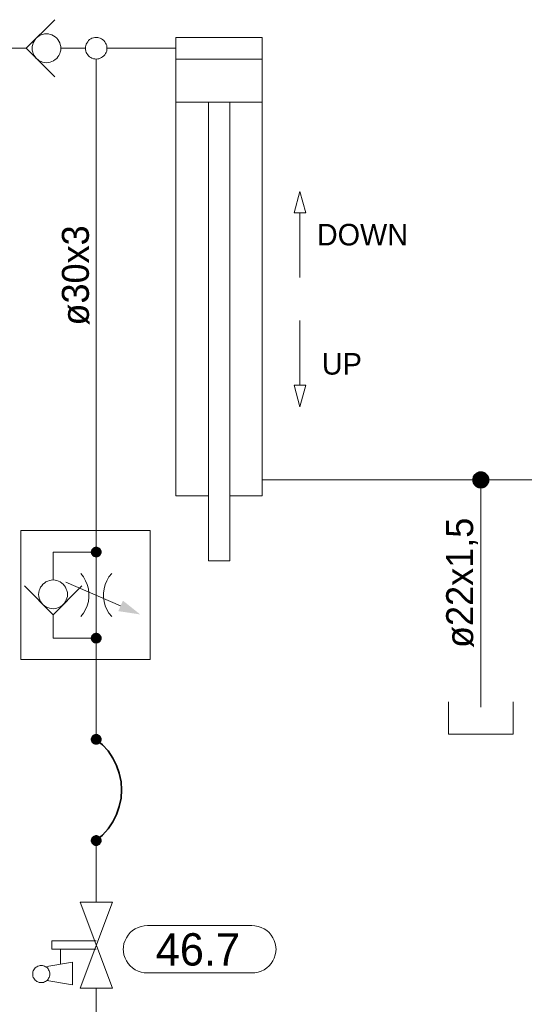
# Model space of a CAD drawing. Header units: millimetres. Extents: x 0 to 138, y 0 to 47.
# Tile 111 of 165: x 31.19 to 32.67, y 33.82 to 36.7. Entities that reach past the tile are written whole.
import ezdxf

# ---------------------------------------------------------------- set-up
doc = ezdxf.new("R2010")
doc.units = ezdxf.units.MM
for name, color, linetype in [('PDF_Geomertry', 7, 'Continuous'), ('PDF_Solid Fills', 7, 'Continuous'), ('PDF_Text', 7, 'Continuous')]:
    doc.layers.add(name, color=color, linetype=linetype)
doc.styles.add('PDF Arial', font='txt')

msp = doc.modelspace()

# ---------------------------------------------------------------- hatches: boundary and pattern name
at = {"layer": 'PDF_Solid Fills', "transparency": 33554559}
for points in [[(32.539, 35.3521), (32.5154, 35.3618), (32.5168, 35.3646)], [(32.539, 35.3521), (32.5168, 35.3646), (32.5187, 35.3674)], [(32.539, 35.3521), (32.5187, 35.3674), (32.521, 35.3693)], [(32.539, 35.3521), (32.521, 35.3693), (32.5238, 35.3715)], [(32.539, 35.3521), (32.5238, 35.3715), (32.5265, 35.3735)], [(32.539, 35.3521), (32.5265, 35.3735), (32.5293, 35.3749)], [(32.539, 35.3521), (32.5293, 35.3749), (32.5321, 35.3763)], [(32.539, 35.3521), (32.5321, 35.3763), (32.5354, 35.3771)], [(32.539, 35.3521), (32.5354, 35.3771), (32.539, 35.3771)], [(32.539, 35.3521), (32.5418, 35.3771), (32.5451, 35.3763)], [(32.539, 35.3521), (32.539, 35.3771), (32.5418, 35.3771)], [(32.539, 35.3521), (32.5451, 35.3763), (32.5487, 35.3749)], [(32.539, 35.3521), (32.5487, 35.3749), (32.5515, 35.3735)], [(32.539, 35.3521), (32.5515, 35.3735), (32.5543, 35.3715)], [(32.539, 35.3521), (32.5543, 35.3715), (32.5563, 35.3693)], [(32.539, 35.3521), (32.5563, 35.3693), (32.5585, 35.3674)], [(32.539, 35.3521), (32.5585, 35.3674), (32.5604, 35.3646)], [(32.539, 35.3521), (32.5604, 35.3646), (32.5618, 35.3618)], [(32.539, 35.3521), (32.514, 35.3549), (32.5146, 35.3582)], [(32.539, 35.3521), (32.514, 35.3521), (32.514, 35.3549)], [(32.539, 35.3521), (32.514, 35.3485), (32.514, 35.3521)], [(32.539, 35.3521), (32.5146, 35.3451), (32.514, 35.3485)], [(32.539, 35.3521), (32.5146, 35.3582), (32.5154, 35.3618)], [(32.539, 35.3521), (32.5154, 35.3424), (32.5146, 35.3451)], [(32.539, 35.3521), (32.5168, 35.3396), (32.5154, 35.3424)], [(32.539, 35.3521), (32.5187, 35.3368), (32.5168, 35.3396)], [(32.539, 35.3521), (32.521, 35.334), (32.5187, 35.3368)], [(32.539, 35.3521), (32.5238, 35.3318), (32.521, 35.334)], [(32.539, 35.3521), (32.5265, 35.3299), (32.5238, 35.3318)], [(32.539, 35.3521), (32.5293, 35.3285), (32.5265, 35.3299)], [(32.539, 35.3521), (32.5321, 35.3276), (32.5293, 35.3285)], [(32.539, 35.3521), (32.5354, 35.3271), (32.5321, 35.3276)], [(32.539, 35.3521), (32.539, 35.3263), (32.5354, 35.3271)], [(32.539, 35.3521), (32.5618, 35.3618), (32.5632, 35.3582)], [(32.539, 35.3521), (32.5632, 35.3582), (32.564, 35.3549)], [(32.539, 35.3521), (32.564, 35.3549), (32.564, 35.3521)], [(32.539, 35.3521), (32.5418, 35.3271), (32.539, 35.3263)], [(32.539, 35.3521), (32.5451, 35.3276), (32.5418, 35.3271)], [(32.539, 35.3521), (32.5487, 35.3285), (32.5451, 35.3276)], [(32.539, 35.3521), (32.5515, 35.3299), (32.5487, 35.3285)], [(32.539, 35.3521), (32.5543, 35.3318), (32.5515, 35.3299)], [(32.539, 35.3521), (32.5563, 35.334), (32.5543, 35.3318)], [(32.539, 35.3521), (32.5585, 35.3368), (32.5563, 35.334)], [(32.539, 35.3521), (32.5604, 35.3396), (32.5585, 35.3368)], [(32.539, 35.3521), (32.5618, 35.3424), (32.5604, 35.3396)], [(32.539, 35.3521), (32.5632, 35.3451), (32.5618, 35.3424)], [(32.539, 35.3521), (32.564, 35.3485), (32.5632, 35.3451)], [(32.539, 35.3521), (32.564, 35.3521), (32.564, 35.3485)], [(31.4168, 35.141), (31.4007, 35.1429), (31.4015, 35.1451)], [(31.4168, 35.141), (31.4007, 35.141), (31.4007, 35.1429)], [(31.4168, 35.141), (31.4007, 35.1388), (31.4007, 35.141)], [(31.4168, 35.141), (31.4015, 35.1374), (31.4007, 35.1388)], [(31.4168, 35.141), (31.4015, 35.1451), (31.4021, 35.1471)], [(31.4168, 35.141), (31.4021, 35.1354), (31.4015, 35.1374)], [(31.4168, 35.141), (31.4021, 35.1471), (31.4029, 35.1493)], [(31.4168, 35.141), (31.4029, 35.1332), (31.4021, 35.1354)], [(31.4168, 35.141), (31.4029, 35.1493), (31.4043, 35.1507)], [(31.4168, 35.141), (31.4043, 35.1318), (31.4029, 35.1332)], [(31.4168, 35.141), (31.4043, 35.1507), (31.4057, 35.1521)], [(31.4168, 35.141), (31.4057, 35.1299), (31.4043, 35.1318)], [(31.4168, 35.141), (31.4057, 35.1521), (31.4071, 35.1535)], [(31.4168, 35.141), (31.4071, 35.1285), (31.4057, 35.1299)], [(31.4168, 35.141), (31.4071, 35.1535), (31.4085, 35.1549)], [(31.4168, 35.141), (31.4085, 35.1276), (31.4071, 35.1285)], [(31.4168, 35.141), (31.4085, 35.1549), (31.4104, 35.1554)], [(31.4168, 35.141), (31.4104, 35.1263), (31.4085, 35.1276)], [(31.4168, 35.141), (31.4104, 35.1554), (31.4126, 35.1563)], [(31.4168, 35.141), (31.4126, 35.1263), (31.4104, 35.1263)], [(31.4168, 35.141), (31.4126, 35.1563), (31.4146, 35.1568)], [(31.4168, 35.141), (31.4146, 35.1257), (31.4126, 35.1263)], [(31.4168, 35.141), (31.4146, 35.1568), (31.4168, 35.1568)], [(31.4168, 35.141), (31.4168, 35.1257), (31.4146, 35.1257)], [(31.4168, 35.141), (31.4187, 35.1568), (31.421, 35.1563)], [(31.4168, 35.141), (31.4168, 35.1568), (31.4187, 35.1568)], [(31.4168, 35.141), (31.421, 35.1563), (31.4224, 35.1554)], [(31.4168, 35.141), (31.4224, 35.1554), (31.4243, 35.1549)], [(31.4168, 35.141), (31.4243, 35.1549), (31.4265, 35.1535)], [(31.4168, 35.141), (31.4265, 35.1535), (31.4279, 35.1521)], [(31.4168, 35.141), (31.4279, 35.1521), (31.4293, 35.1507)], [(31.4168, 35.141), (31.4293, 35.1507), (31.4299, 35.1493)], [(31.4168, 35.141), (31.4299, 35.1493), (31.4313, 35.1471)], [(31.4168, 35.141), (31.4313, 35.1471), (31.4321, 35.1451)], [(31.4168, 35.141), (31.4321, 35.1451), (31.4321, 35.1429)], [(31.4168, 35.141), (31.4321, 35.1429), (31.4321, 35.141)], [(31.4168, 35.141), (31.4187, 35.1257), (31.4168, 35.1257)], [(31.4168, 35.141), (31.421, 35.1263), (31.4187, 35.1257)], [(31.4168, 35.141), (31.4224, 35.1263), (31.421, 35.1263)], [(31.4168, 35.141), (31.4243, 35.1276), (31.4224, 35.1263)], [(31.4168, 35.141), (31.4265, 35.1285), (31.4243, 35.1276)], [(31.4168, 35.141), (31.4279, 35.1299), (31.4265, 35.1285)], [(31.4168, 35.141), (31.4293, 35.1318), (31.4279, 35.1299)], [(31.4168, 35.141), (31.4299, 35.1332), (31.4293, 35.1318)], [(31.4168, 35.141), (31.4313, 35.1354), (31.4299, 35.1332)], [(31.4168, 35.141), (31.4321, 35.1374), (31.4313, 35.1354)], [(31.4168, 35.141), (31.4321, 35.1388), (31.4321, 35.1374)], [(31.4168, 35.141), (31.4321, 35.141), (31.4321, 35.1388)], [(31.4168, 34.8896), (31.4085, 34.9035), (31.4104, 34.904)], [(31.4168, 34.8896), (31.4104, 34.904), (31.4126, 34.9049)], [(31.4168, 34.8896), (31.4126, 34.9049), (31.4146, 34.9054)], [(31.4168, 34.8896), (31.4146, 34.9054), (31.4168, 34.9054)], [(31.4168, 34.8896), (31.4187, 34.9054), (31.421, 34.9049)], [(31.4168, 34.8896), (31.4168, 34.9054), (31.4187, 34.9054)], [(31.4168, 34.8896), (31.421, 34.9049), (31.4224, 34.904)], [(31.4168, 34.8896), (31.4224, 34.904), (31.4243, 34.9035)], [(31.4168, 34.8896), (31.4007, 34.8915), (31.4015, 34.8937)], [(31.4168, 34.8896), (31.4007, 34.8896), (31.4007, 34.8915)], [(31.4168, 34.8896), (31.4007, 34.8874), (31.4007, 34.8896)], [(31.4168, 34.8896), (31.4015, 34.8854), (31.4007, 34.8874)], [(31.4168, 34.8896), (31.4015, 34.8937), (31.4021, 34.8957)], [(31.4168, 34.8896), (31.4021, 34.884), (31.4015, 34.8854)], [(31.4168, 34.8896), (31.4021, 34.8957), (31.4029, 34.8979)], [(31.4168, 34.8896), (31.4029, 34.8818), (31.4021, 34.884)], [(31.4168, 34.8896), (31.4029, 34.8979), (31.4043, 34.8993)], [(31.4168, 34.8896), (31.4043, 34.8799), (31.4029, 34.8818)], [(31.4168, 34.8896), (31.4043, 34.8993), (31.4057, 34.9007)], [(31.4168, 34.8896), (31.4057, 34.8785), (31.4043, 34.8799)], [(31.4168, 34.8896), (31.4057, 34.9007), (31.4071, 34.9021)], [(31.4168, 34.8896), (31.4071, 34.8771), (31.4057, 34.8785)], [(31.4168, 34.8896), (31.4071, 34.9021), (31.4085, 34.9035)], [(31.4168, 34.8896), (31.4085, 34.8763), (31.4071, 34.8771)], [(31.4168, 34.8896), (31.4104, 34.8749), (31.4085, 34.8763)], [(31.4168, 34.8896), (31.4126, 34.8743), (31.4104, 34.8749)], [(31.4168, 34.8896), (31.4146, 34.8743), (31.4126, 34.8743)], [(31.4168, 34.8896), (31.4168, 34.8743), (31.4146, 34.8743)], [(31.4168, 34.8896), (31.4243, 34.9035), (31.4265, 34.9021)], [(31.4168, 34.8896), (31.4265, 34.9021), (31.4279, 34.9007)], [(31.4168, 34.8896), (31.4279, 34.9007), (31.4293, 34.8993)], [(31.4168, 34.8896), (31.4293, 34.8993), (31.4299, 34.8979)], [(31.4168, 34.8896), (31.4299, 34.8979), (31.4313, 34.8957)], [(31.4168, 34.8896), (31.4313, 34.8957), (31.4321, 34.8937)], [(31.4168, 34.8896), (31.4321, 34.8937), (31.4321, 34.8915)], [(31.4168, 34.8896), (31.4321, 34.8915), (31.4321, 34.8896)], [(31.4168, 34.8896), (31.4187, 34.8743), (31.4168, 34.8743)], [(31.4168, 34.8896), (31.421, 34.8743), (31.4187, 34.8743)], [(31.4168, 34.8896), (31.4224, 34.8749), (31.421, 34.8743)], [(31.4168, 34.8896), (31.4243, 34.8763), (31.4224, 34.8749)], [(31.4168, 34.8896), (31.4265, 34.8771), (31.4243, 34.8763)], [(31.4168, 34.8896), (31.4279, 34.8785), (31.4265, 34.8771)], [(31.4168, 34.8896), (31.4293, 34.8799), (31.4279, 34.8785)], [(31.4168, 34.8896), (31.4299, 34.8818), (31.4293, 34.8799)], [(31.4168, 34.8896), (31.4313, 34.884), (31.4299, 34.8818)], [(31.4168, 34.8896), (31.4321, 34.8854), (31.4313, 34.884)], [(31.4168, 34.8896), (31.4321, 34.8874), (31.4321, 34.8854)], [(31.4168, 34.8896), (31.4321, 34.8896), (31.4321, 34.8874)], [(31.4168, 34.5943), (31.4007, 34.5965), (31.4015, 34.5985)], [(31.4168, 34.5943), (31.4007, 34.5943), (31.4007, 34.5965)], [(31.4168, 34.5943), (31.4007, 34.5924), (31.4007, 34.5943)], [(31.4168, 34.5943), (31.4015, 34.5901), (31.4007, 34.5924)], [(31.4168, 34.5943), (31.4015, 34.5985), (31.4021, 34.5999)], [(31.4168, 34.5943), (31.4021, 34.5882), (31.4015, 34.5901)], [(31.4168, 34.5943), (31.4021, 34.5999), (31.4029, 34.6021)], [(31.4168, 34.5943), (31.4029, 34.586), (31.4021, 34.5882)], [(31.4168, 34.5943), (31.4029, 34.6021), (31.4043, 34.604)], [(31.4168, 34.5943), (31.4043, 34.5846), (31.4029, 34.586)], [(31.4168, 34.5943), (31.4043, 34.604), (31.4057, 34.6054)], [(31.4168, 34.5943), (31.4057, 34.5832), (31.4043, 34.5846)], [(31.4168, 34.5943), (31.4057, 34.6054), (31.4071, 34.6068)], [(31.4168, 34.5943), (31.4071, 34.5818), (31.4057, 34.5832)], [(31.4168, 34.5943), (31.4071, 34.6068), (31.4085, 34.6076)], [(31.4168, 34.5943), (31.4085, 34.5804), (31.4071, 34.5818)], [(31.4168, 34.5943), (31.4085, 34.6076), (31.4104, 34.609)], [(31.4168, 34.5943), (31.4104, 34.5799), (31.4085, 34.5804)], [(31.4168, 34.5943), (31.4104, 34.609), (31.4126, 34.6096)], [(31.4168, 34.5943), (31.4126, 34.579), (31.4104, 34.5799)], [(31.4168, 34.5943), (31.4126, 34.6096), (31.4146, 34.6096)], [(31.4168, 34.5943), (31.4146, 34.5785), (31.4126, 34.579)], [(31.4168, 34.5943), (31.4146, 34.6096), (31.4168, 34.6096)], [(31.4168, 34.5943), (31.4168, 34.5785), (31.4146, 34.5785)], [(31.4168, 34.5943), (31.421, 34.6096), (31.4224, 34.609)], [(31.4168, 34.5943), (31.4187, 34.6096), (31.421, 34.6096)], [(31.4168, 34.5943), (31.4168, 34.6096), (31.4187, 34.6096)], [(31.4168, 34.5943), (31.4224, 34.609), (31.4243, 34.6076)], [(31.4168, 34.5943), (31.4243, 34.6076), (31.4265, 34.6068)], [(31.4168, 34.5943), (31.4265, 34.6068), (31.4279, 34.6054)], [(31.4168, 34.5943), (31.4279, 34.6054), (31.4293, 34.604)], [(31.4168, 34.5943), (31.4293, 34.604), (31.4299, 34.6021)], [(31.4168, 34.5943), (31.4299, 34.6021), (31.4313, 34.5999)], [(31.4168, 34.5943), (31.4313, 34.5999), (31.4321, 34.5985)], [(31.4168, 34.5943), (31.4321, 34.5985), (31.4321, 34.5965)], [(31.4168, 34.5943), (31.4321, 34.5965), (31.4321, 34.5943)], [(31.4168, 34.5943), (31.4187, 34.5785), (31.4168, 34.5785)], [(31.4168, 34.5943), (31.421, 34.579), (31.4187, 34.5785)], [(31.4168, 34.5943), (31.4224, 34.5799), (31.421, 34.579)], [(31.4168, 34.5943), (31.4243, 34.5804), (31.4224, 34.5799)], [(31.4168, 34.5943), (31.4265, 34.5818), (31.4243, 34.5804)], [(31.4168, 34.5943), (31.4279, 34.5832), (31.4265, 34.5818)], [(31.4168, 34.5943), (31.4293, 34.5846), (31.4279, 34.5832)], [(31.4168, 34.5943), (31.4299, 34.586), (31.4293, 34.5846)], [(31.4168, 34.5943), (31.4313, 34.5882), (31.4299, 34.586)], [(31.4168, 34.5943), (31.4321, 34.5901), (31.4313, 34.5882)], [(31.4168, 34.5943), (31.4321, 34.5924), (31.4321, 34.5901)], [(31.4168, 34.5943), (31.4321, 34.5943), (31.4321, 34.5924)], [(31.4168, 34.2985), (31.4007, 34.3007), (31.4015, 34.3026)], [(31.4168, 34.2985), (31.4007, 34.2985), (31.4007, 34.3007)], [(31.4168, 34.2985), (31.4015, 34.3026), (31.4021, 34.3049)], [(31.4168, 34.2985), (31.4021, 34.3049), (31.4029, 34.3068)], [(31.4168, 34.2985), (31.4029, 34.3068), (31.4043, 34.3082)], [(31.4168, 34.2985), (31.4043, 34.3082), (31.4057, 34.3096)], [(31.4168, 34.2985), (31.4057, 34.3096), (31.4071, 34.311)], [(31.4168, 34.2985), (31.4071, 34.311), (31.4085, 34.3124)], [(31.4168, 34.2985), (31.4085, 34.3124), (31.4104, 34.3132)], [(31.4168, 34.2985), (31.4104, 34.3132), (31.4126, 34.3137)], [(31.4168, 34.2985), (31.4126, 34.3137), (31.4146, 34.3146)], [(31.4168, 34.2985), (31.4146, 34.3146), (31.4168, 34.3146)], [(31.4168, 34.2985), (31.4187, 34.3146), (31.421, 34.3137)], [(31.4168, 34.2985), (31.4168, 34.3146), (31.4187, 34.3146)], [(31.4168, 34.2985), (31.421, 34.3137), (31.4224, 34.3132)], [(31.4168, 34.2985), (31.4224, 34.3132), (31.4243, 34.3124)], [(31.4168, 34.2985), (31.4243, 34.3124), (31.4265, 34.311)], [(31.4168, 34.2985), (31.4265, 34.311), (31.4279, 34.3096)], [(31.4168, 34.2985), (31.4279, 34.3096), (31.4293, 34.3082)], [(31.4168, 34.2985), (31.4293, 34.3082), (31.4299, 34.3068)], [(31.4168, 34.2985), (31.4299, 34.3068), (31.4313, 34.3049)], [(31.4168, 34.2985), (31.4313, 34.3049), (31.4321, 34.3026)], [(31.4168, 34.2985), (31.4321, 34.3026), (31.4321, 34.3007)], [(31.4168, 34.2985), (31.4321, 34.3007), (31.4321, 34.2985)], [(31.4168, 34.2985), (31.4007, 34.2965), (31.4007, 34.2985)], [(31.4168, 34.2985), (31.4015, 34.2943), (31.4007, 34.2965)], [(31.4168, 34.2985), (31.4021, 34.2929), (31.4015, 34.2943)], [(31.4168, 34.2985), (31.4029, 34.291), (31.4021, 34.2929)], [(31.4168, 34.2985), (31.4043, 34.2896), (31.4029, 34.291)], [(31.4168, 34.2985), (31.4057, 34.2874), (31.4043, 34.2896)], [(31.4168, 34.2985), (31.4071, 34.286), (31.4057, 34.2874)], [(31.4168, 34.2985), (31.4085, 34.2854), (31.4071, 34.286)], [(31.4168, 34.2985), (31.4104, 34.284), (31.4085, 34.2854)], [(31.4168, 34.2985), (31.4126, 34.2832), (31.4104, 34.284)], [(31.4168, 34.2985), (31.4146, 34.2832), (31.4126, 34.2832)], [(31.4168, 34.2985), (31.4168, 34.2832), (31.4146, 34.2832)], [(31.4168, 34.2985), (31.4187, 34.2832), (31.4168, 34.2832)], [(31.4168, 34.2985), (31.421, 34.2832), (31.4187, 34.2832)], [(31.4168, 34.2985), (31.4224, 34.284), (31.421, 34.2832)], [(31.4168, 34.2985), (31.4243, 34.2854), (31.4224, 34.284)], [(31.4168, 34.2985), (31.4265, 34.286), (31.4243, 34.2854)], [(31.4168, 34.2985), (31.4279, 34.2874), (31.4265, 34.286)], [(31.4168, 34.2985), (31.4293, 34.2896), (31.4279, 34.2874)], [(31.4168, 34.2985), (31.4299, 34.291), (31.4293, 34.2896)], [(31.4168, 34.2985), (31.4313, 34.2929), (31.4299, 34.291)], [(31.4168, 34.2985), (31.4321, 34.2943), (31.4313, 34.2929)], [(31.4168, 34.2985), (31.4321, 34.2965), (31.4321, 34.2943)], [(31.4168, 34.2985), (31.4321, 34.2985), (31.4321, 34.2965)]]:
    msp.add_hatch(color=256, dxfattribs=at).paths.add_polyline_path(points)

# ---------------------------------------------------------------- linework, layer by layer
at = {"layer": 'PDF_Geomertry', "lineweight": 15}
for points in [[(31.296, 36.6957), (31.2126, 36.6124), (31.296, 36.5285)], [(31.7438, 35.3049), (31.6493, 35.3049), (31.6493, 36.6437), (31.9007, 36.6437), (31.9007, 35.3049), (31.8063, 35.3049)], [(31.2126, 36.6124), (31.1335, 36.6124)], [(31.3132, 36.6124), (31.3382, 36.6124), (31.3854, 36.6124)], [(31.4479, 36.6124), (31.6493, 36.6124)], [(31.4168, 35.141), (31.4168, 35.204), (31.4168, 36.5804)], [(31.9007, 36.5804), (31.6493, 36.5804)], [(31.9007, 36.4549), (31.6493, 36.4549)], [(31.8063, 36.4549), (31.8063, 35.116), (31.7438, 35.116), (31.7438, 36.4549)], [(32.0104, 35.9429), (32.0104, 36.1313)], [(32.0104, 35.8174), (32.0104, 35.6285)], [(31.9007, 35.3521), (32.539, 35.3521), (33.1326, 35.3521)], [(32.539, 34.6887), (32.539, 34.7485), (32.539, 35.3521)], [(31.291, 34.9582), (31.291, 34.934), (31.291, 34.8896), (31.4168, 34.8896), (31.4168, 35.141), (31.291, 35.141), (31.291, 35.0596)], [(31.3715, 34.9526), (31.3793, 34.9624), (31.3854, 34.9735), (31.3904, 34.9846), (31.3937, 34.9965), (31.3951, 35.009), (31.3951, 35.0215), (31.3937, 35.034), (31.3904, 35.0465), (31.3854, 35.0576), (31.3793, 35.0688), (31.3715, 35.0785)], [(31.4618, 35.0785), (31.4535, 35.0688), (31.4474, 35.0576), (31.4424, 35.0465), (31.4396, 35.034), (31.4376, 35.0215), (31.4376, 35.009), (31.4396, 34.9965), (31.4424, 34.9846), (31.4474, 34.9735), (31.4535, 34.9624), (31.4618, 34.9526)], [(31.3285, 35.0535), (31.4876, 34.984)], [(31.3743, 35.0424), (31.291, 34.9582), (31.2071, 35.0424)], [(31.4168, 34.8896), (31.4168, 34.8271), (31.4168, 34.5943)], [(32.4446, 34.704), (32.4446, 34.6096), (32.6335, 34.6096), (32.6335, 34.704)], [(31.4168, 34.2985), (31.4168, 34.1193)], [(31.4168, 33.9813), (31.2876, 33.9813), (31.2876, 34.0063), (31.4168, 34.0063)], [(31.3126, 33.9374), (31.3126, 33.9813)], [(31.2724, 33.8901), (31.3474, 33.8776), (31.3474, 33.9438), (31.2724, 33.9313)], [(31.4168, 33.8679), (31.4168, 33.7013), (32.5543, 33.7013), (33.6418, 33.7013), (33.6418, 33.8679)]]:
    msp.add_lwpolyline(points, dxfattribs=at)
for points in [[(31.3132, 36.6124), (31.3132, 36.6179), (31.3118, 36.6229), (31.3104, 36.6285), (31.3076, 36.6332), (31.3049, 36.6374), (31.3015, 36.6415), (31.2974, 36.6457), (31.2924, 36.6485), (31.2876, 36.6513), (31.2826, 36.6526), (31.2771, 36.654), (31.2715, 36.654), (31.266, 36.654), (31.2604, 36.6526), (31.2557, 36.6513), (31.2507, 36.6485), (31.246, 36.6457), (31.2418, 36.6415), (31.2382, 36.6374), (31.2354, 36.6332), (31.2326, 36.6285), (31.2313, 36.6229), (31.2299, 36.6179), (31.2299, 36.6124), (31.2299, 36.6068), (31.2313, 36.6013), (31.2326, 36.5965), (31.2354, 36.5915), (31.2382, 36.5868), (31.2418, 36.5826), (31.246, 36.579), (31.2507, 36.5757), (31.2557, 36.5735), (31.2604, 36.5715), (31.266, 36.5707), (31.2715, 36.5701), (31.2771, 36.5707), (31.2826, 36.5715), (31.2876, 36.5735), (31.2924, 36.5757), (31.2974, 36.579), (31.3015, 36.5826), (31.3049, 36.5868), (31.3076, 36.5915), (31.3104, 36.5965), (31.3118, 36.6013), (31.3132, 36.6068), (31.3132, 36.6124)], [(31.4479, 36.6124), (31.4479, 36.6165), (31.4474, 36.6201), (31.446, 36.6243), (31.4438, 36.6276), (31.4418, 36.6313), (31.439, 36.6346), (31.4354, 36.6374), (31.4321, 36.6396), (31.4285, 36.6415), (31.4243, 36.6424), (31.421, 36.6437), (31.4168, 36.6437), (31.4126, 36.6437), (31.4085, 36.6424), (31.4043, 36.6415), (31.4007, 36.6396), (31.3974, 36.6374), (31.3946, 36.6346), (31.3918, 36.6313), (31.3896, 36.6276), (31.3876, 36.6243), (31.3863, 36.6201), (31.3854, 36.6165), (31.3854, 36.6124), (31.3854, 36.6082), (31.3863, 36.604), (31.3876, 36.5999), (31.3896, 36.5965), (31.3918, 36.5929), (31.3946, 36.5901), (31.3974, 36.5874), (31.4007, 36.5854), (31.4043, 36.5832), (31.4085, 36.5818), (31.4126, 36.5813), (31.4168, 36.5804), (31.421, 36.5813), (31.4243, 36.5818), (31.4285, 36.5832), (31.4321, 36.5854), (31.4354, 36.5874), (31.439, 36.5901), (31.4418, 36.5929), (31.4438, 36.5965), (31.446, 36.5999), (31.4474, 36.604), (31.4479, 36.6082), (31.4479, 36.6124)], [(31.9938, 36.1313), (32.0279, 36.1313), (32.0104, 36.1943), (31.9938, 36.1313)], [(32.0279, 35.6285), (31.9938, 35.6285), (32.0104, 35.5651), (32.0279, 35.6285)], [(31.5737, 35.204), (31.1965, 35.204), (31.1965, 34.8271), (31.5737, 34.8271), (31.5737, 35.204)], [(31.3326, 35.0174), (31.3326, 35.0229), (31.3313, 35.0285), (31.3293, 35.0332), (31.3271, 35.0388), (31.3243, 35.0429), (31.3201, 35.0471), (31.316, 35.0507), (31.3118, 35.054), (31.3071, 35.0563), (31.3015, 35.0582), (31.2965, 35.059), (31.291, 35.0596), (31.2854, 35.059), (31.2799, 35.0582), (31.2751, 35.0563), (31.2701, 35.054), (31.2654, 35.0507), (31.2613, 35.0471), (31.2576, 35.0429), (31.2543, 35.0388), (31.2521, 35.0332), (31.2501, 35.0285), (31.2493, 35.0229), (31.2487, 35.0174), (31.2493, 35.0118), (31.2501, 35.0068), (31.2521, 35.0013), (31.2543, 34.9965), (31.2576, 34.9924), (31.2613, 34.9882), (31.2654, 34.984), (31.2701, 34.9813), (31.2751, 34.979), (31.2799, 34.9771), (31.2854, 34.9763), (31.291, 34.9757), (31.2965, 34.9763), (31.3015, 34.9771), (31.3071, 34.979), (31.3118, 34.9813), (31.316, 34.984), (31.3201, 34.9882), (31.3243, 34.9924), (31.3271, 34.9965), (31.3293, 35.0013), (31.3313, 35.0068), (31.3326, 35.0118), (31.3326, 35.0174)], [(31.3696, 33.8679), (31.464, 34.1193), (31.3696, 34.1193), (31.464, 33.8679), (31.3696, 33.8679)], [(31.871, 34.0507), (31.8799, 34.0499), (31.889, 34.0479), (31.8979, 34.0451), (31.9063, 34.041), (31.914, 34.036), (31.921, 34.0299), (31.9271, 34.0229), (31.9321, 34.0151), (31.9362, 34.0068), (31.939, 33.9979), (31.941, 33.9888), (31.9418, 33.9799), (31.9418, 33.9826), (31.941, 33.9735), (31.939, 33.9646), (31.9362, 33.9554), (31.9321, 33.9471), (31.9271, 33.9396), (31.921, 33.9326), (31.914, 33.9271), (31.9063, 33.9215), (31.8979, 33.9174), (31.889, 33.9146), (31.8799, 33.9124), (31.871, 33.9124), (31.566, 33.9124), (31.5563, 33.9124), (31.5474, 33.9146), (31.539, 33.9174), (31.5307, 33.9215), (31.5229, 33.9271), (31.516, 33.9326), (31.5099, 33.9396), (31.5049, 33.9471), (31.5007, 33.9554), (31.4974, 33.9646), (31.496, 33.9735), (31.4951, 33.9826), (31.4951, 33.9799), (31.496, 33.9888), (31.4974, 33.9979), (31.5007, 34.0068), (31.5049, 34.0151), (31.5099, 34.0229), (31.516, 34.0299), (31.5229, 34.036), (31.5307, 34.041), (31.539, 34.0451), (31.5474, 34.0479), (31.5563, 34.0499), (31.566, 34.0507), (31.871, 34.0507)], [(31.2813, 33.909), (31.2813, 33.9124), (31.2807, 33.9151), (31.2793, 33.9188), (31.2779, 33.9215), (31.2765, 33.9243), (31.2743, 33.9271), (31.2715, 33.929), (31.2687, 33.9304), (31.266, 33.9318), (31.2626, 33.9332), (31.2599, 33.934), (31.2563, 33.934), (31.2529, 33.934), (31.2501, 33.9332), (31.2465, 33.9318), (31.2438, 33.9304), (31.241, 33.929), (31.2382, 33.9271), (31.2363, 33.9243), (31.2349, 33.9215), (31.2326, 33.9188), (31.2321, 33.9151), (31.2313, 33.9124), (31.2313, 33.909), (31.2313, 33.9054), (31.2321, 33.9026), (31.2326, 33.8993), (31.2349, 33.8965), (31.2363, 33.8937), (31.2382, 33.891), (31.241, 33.8888), (31.2438, 33.8874), (31.2465, 33.886), (31.2501, 33.8846), (31.2529, 33.884), (31.2563, 33.884), (31.2599, 33.884), (31.2626, 33.8846), (31.266, 33.886), (31.2687, 33.8874), (31.2715, 33.8888), (31.2743, 33.891), (31.2765, 33.8937), (31.2779, 33.8965), (31.2793, 33.8993), (31.2807, 33.9026), (31.2813, 33.9054), (31.2813, 33.909)]]:
    msp.add_lwpolyline(points, close=True, dxfattribs=at)
at = {"layer": 'PDF_Geomertry', "lineweight": 0}
for points in [[(32.5265, 35.3521), (32.5265, 35.3499), (32.5265, 35.3485), (32.5271, 35.3471), (32.5279, 35.3457), (32.5285, 35.3443), (32.5299, 35.3429), (32.5313, 35.3415), (32.5326, 35.341), (32.534, 35.3401), (32.5354, 35.3396), (32.5368, 35.3396), (32.539, 35.3396), (32.5404, 35.3396), (32.5418, 35.3396), (32.5437, 35.3401), (32.5451, 35.341), (32.5465, 35.3415), (32.5479, 35.3429), (32.5487, 35.3443), (32.5493, 35.3457), (32.5501, 35.3471), (32.5507, 35.3485), (32.5515, 35.3499), (32.5515, 35.3521), (32.5515, 35.3535), (32.5507, 35.3549), (32.5501, 35.3568), (32.5493, 35.3582), (32.5487, 35.3596), (32.5479, 35.3604), (32.5465, 35.3618), (32.5451, 35.3624), (32.5437, 35.3632), (32.5418, 35.3638), (32.5404, 35.3646), (32.539, 35.3646), (32.5368, 35.3646), (32.5354, 35.3638), (32.534, 35.3632), (32.5326, 35.3624), (32.5313, 35.3618), (32.5299, 35.3604), (32.5285, 35.3596), (32.5279, 35.3582), (32.5271, 35.3568), (32.5265, 35.3549), (32.5265, 35.3535), (32.5265, 35.3521)], [(31.4085, 35.141), (31.409, 35.1401), (31.409, 35.1388), (31.409, 35.1382), (31.4099, 35.1374), (31.4104, 35.136), (31.4113, 35.1354), (31.4118, 35.1346), (31.4126, 35.1346), (31.4132, 35.134), (31.4146, 35.1332), (31.4154, 35.1332), (31.4168, 35.1332), (31.4174, 35.1332), (31.4187, 35.1332), (31.4196, 35.134), (31.4201, 35.1346), (31.4215, 35.1346), (31.4224, 35.1354), (31.4229, 35.136), (31.4237, 35.1374), (31.4237, 35.1382), (31.4243, 35.1388), (31.4243, 35.1401), (31.4243, 35.141), (31.4243, 35.1424), (31.4243, 35.1429), (31.4237, 35.1443), (31.4237, 35.1451), (31.4229, 35.1457), (31.4224, 35.1465), (31.4215, 35.1471), (31.4201, 35.1479), (31.4196, 35.1485), (31.4187, 35.1485), (31.4174, 35.1493), (31.4168, 35.1493), (31.4154, 35.1493), (31.4146, 35.1485), (31.4132, 35.1485), (31.4126, 35.1479), (31.4118, 35.1471), (31.4113, 35.1465), (31.4104, 35.1457), (31.4099, 35.1451), (31.409, 35.1443), (31.409, 35.1429), (31.409, 35.1424), (31.4085, 35.141)], [(31.4085, 34.8896), (31.409, 34.8888), (31.409, 34.8874), (31.409, 34.8868), (31.4099, 34.886), (31.4104, 34.8846), (31.4113, 34.884), (31.4118, 34.8832), (31.4126, 34.8826), (31.4132, 34.8826), (31.4146, 34.8818), (31.4154, 34.8818), (31.4168, 34.8818), (31.4174, 34.8818), (31.4187, 34.8818), (31.4196, 34.8826), (31.4201, 34.8826), (31.4215, 34.8832), (31.4224, 34.884), (31.4229, 34.8846), (31.4237, 34.886), (31.4237, 34.8868), (31.4243, 34.8874), (31.4243, 34.8888), (31.4243, 34.8896), (31.4243, 34.891), (31.4243, 34.8915), (31.4237, 34.8929), (31.4237, 34.8937), (31.4229, 34.8943), (31.4224, 34.8951), (31.4215, 34.8957), (31.4201, 34.8965), (31.4196, 34.8971), (31.4187, 34.8971), (31.4174, 34.8971), (31.4168, 34.8979), (31.4154, 34.8971), (31.4146, 34.8971), (31.4132, 34.8971), (31.4126, 34.8965), (31.4118, 34.8957), (31.4113, 34.8951), (31.4104, 34.8943), (31.4099, 34.8937), (31.409, 34.8929), (31.409, 34.8915), (31.409, 34.891), (31.4085, 34.8896)], [(31.4085, 34.5943), (31.409, 34.5929), (31.409, 34.5924), (31.409, 34.591), (31.4099, 34.5901), (31.4104, 34.5896), (31.4113, 34.5888), (31.4118, 34.5882), (31.4126, 34.5874), (31.4132, 34.5868), (31.4146, 34.5868), (31.4154, 34.5868), (31.4168, 34.586), (31.4174, 34.5868), (31.4187, 34.5868), (31.4196, 34.5868), (31.4201, 34.5874), (31.4215, 34.5882), (31.4224, 34.5888), (31.4229, 34.5896), (31.4237, 34.5901), (31.4237, 34.591), (31.4243, 34.5924), (31.4243, 34.5929), (31.4243, 34.5943), (31.4243, 34.5951), (31.4243, 34.5965), (31.4237, 34.5971), (31.4237, 34.5979), (31.4229, 34.5993), (31.4224, 34.5999), (31.4215, 34.6007), (31.4201, 34.6013), (31.4196, 34.6013), (31.4187, 34.6021), (31.4174, 34.6021), (31.4168, 34.6021), (31.4154, 34.6021), (31.4146, 34.6021), (31.4132, 34.6013), (31.4126, 34.6013), (31.4118, 34.6007), (31.4113, 34.5999), (31.4104, 34.5993), (31.4099, 34.5979), (31.409, 34.5971), (31.409, 34.5965), (31.409, 34.5951), (31.4085, 34.5943)], [(31.4085, 34.2985), (31.409, 34.2979), (31.409, 34.2965), (31.409, 34.2957), (31.4099, 34.2951), (31.4104, 34.2938), (31.4113, 34.2929), (31.4118, 34.2924), (31.4126, 34.2915), (31.4132, 34.2915), (31.4146, 34.291), (31.4154, 34.291), (31.4168, 34.291), (31.4174, 34.291), (31.4187, 34.291), (31.4196, 34.2915), (31.4201, 34.2915), (31.4215, 34.2924), (31.4224, 34.2929), (31.4229, 34.2938), (31.4237, 34.2951), (31.4237, 34.2957), (31.4243, 34.2965), (31.4243, 34.2979), (31.4243, 34.2985), (31.4243, 34.2999), (31.4243, 34.3007), (31.4237, 34.3021), (31.4237, 34.3026), (31.4229, 34.3035), (31.4224, 34.304), (31.4215, 34.3049), (31.4201, 34.3054), (31.4196, 34.3063), (31.4187, 34.3063), (31.4174, 34.3068), (31.4168, 34.3068), (31.4154, 34.3068), (31.4146, 34.3063), (31.4132, 34.3063), (31.4126, 34.3054), (31.4118, 34.3049), (31.4113, 34.304), (31.4104, 34.3035), (31.4099, 34.3026), (31.409, 34.3021), (31.409, 34.3007), (31.409, 34.2999), (31.4085, 34.2985)]]:
    msp.add_lwpolyline(points, close=True, dxfattribs=at)
at = {"layer": 'PDF_Geomertry', "lineweight": 35}
msp.add_lwpolyline([(31.4168, 34.2985), (31.4349, 34.3146), (31.4515, 34.3326), (31.4654, 34.3535), (31.4757, 34.3749), (31.484, 34.3979), (31.489, 34.4221), (31.4904, 34.4465), (31.489, 34.4707), (31.484, 34.4951), (31.4757, 34.5179), (31.4654, 34.5396), (31.4515, 34.5604), (31.4349, 34.5785), (31.4168, 34.5943)], dxfattribs=at)
at = {"layer": 'PDF_Solid Fills', "transparency": 33554559}
msp.add_solid([(31.4946, 34.9993), (31.4813, 34.9687), (31.4946, 34.9993), (31.5451, 34.959)], dxfattribs=at)

# ---------------------------------------------------------------- texts
at = {"layer": 'PDF_Text', "attachment_point": 7, "style": 'PDF Arial'}
for s, insert, char_height in [('DOWN', (32.0604, 36.0357), 0.06283), ('UP', (32.0751, 35.6585), 0.06283), ('46.7', (31.5904, 33.9324), 0.09445)]:
    msp.add_mtext(s, dxfattribs=dict(at, insert=insert, char_height=char_height))
at = {"layer": 'PDF_Text', "char_height": 0.07874, "attachment_point": 7, "rotation": 90, "style": 'PDF Arial'}
for s, insert in [('ø30x3', (31.3974, 35.8026)), ('ø22x1,5', (32.531, 34.861))]:
    msp.add_mtext(s, dxfattribs=dict(at, insert=insert))

doc.saveas('drawing.dxf')
